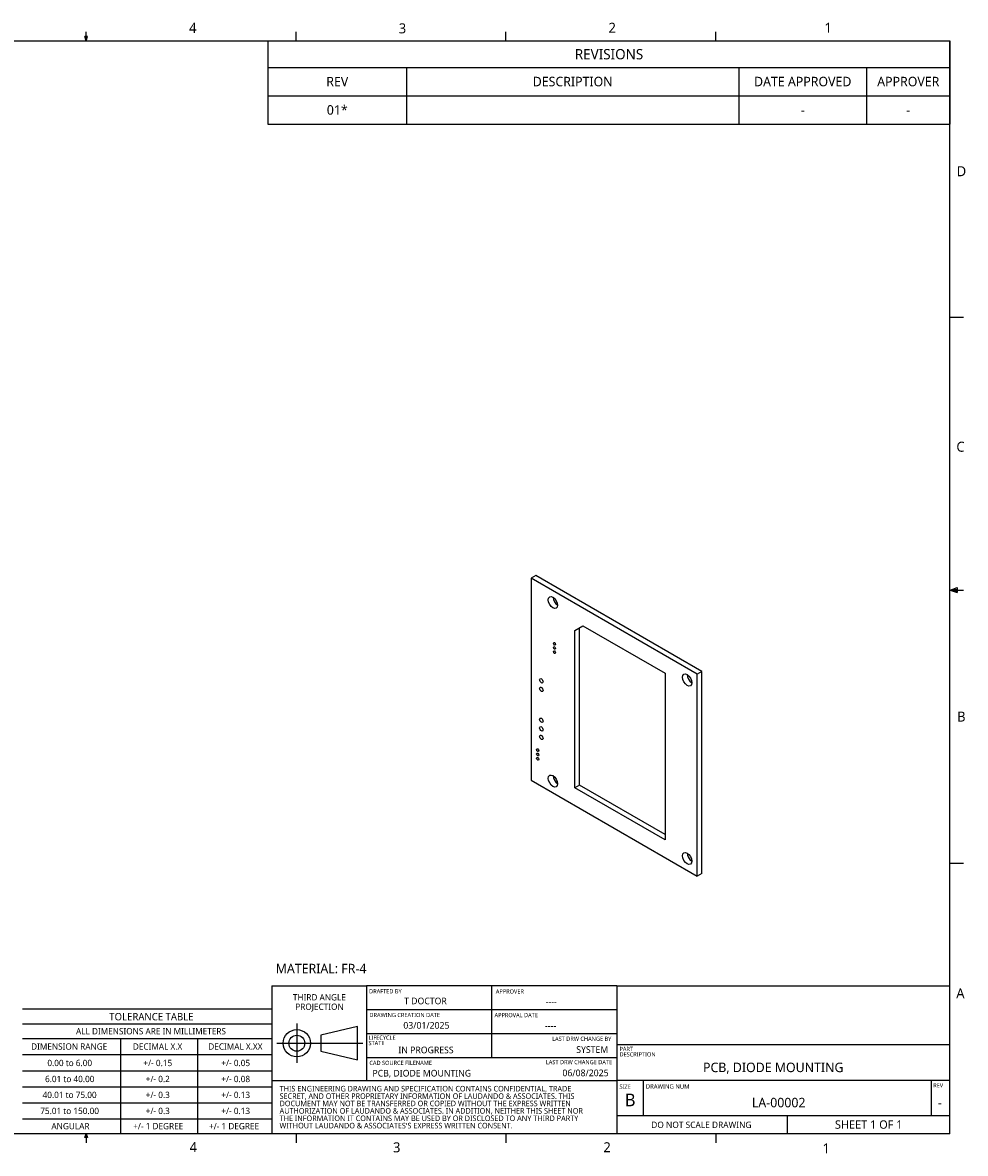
# Model space of a CAD drawing. Extents: x 0.3 to 17, y 0.1 to 10.9.
# Tile 2 of 2: x 8 to 17, y 0.1 to 10.9. Entities that reach past the tile are written whole.
import ezdxf

# ---------------------------------------------------------------- set-up
doc = ezdxf.new("R2010")
doc.units = 0
doc.header["$LTSCALE"] = 0.5
doc.header["$MEASUREMENT"] = 0
for name, color, linetype in [('ANNOTATION_TEXT', 7, 'CONTINUOUS'), ('BORDER_FRAME', 7, 'CONTINUOUS'), ('TABLES', 7, 'CONTINUOUS'), ('TITLE_BLOCK', 7, 'CONTINUOUS'), ('VISIBLE', 7, 'CONTINUOUS')]:
    doc.layers.add(name, color=color, linetype=linetype)
doc.styles.add('ONSHAPE-CUSTOM-STYLE-NOTE0', font='NotoSans-Regular.ttf')
doc.styles.add('ONSHAPE-CUSTOM-STYLE-NOTE1', font='NotoSans-Regular.ttf')
doc.styles.add('ONSHAPE-CUSTOM-STYLE-NOTE2', font='NotoSans-Regular.ttf')
doc.styles.add('ONSHAPE-CUSTOM-STYLE-NOTE3', font='NotoSans-Regular.ttf')
doc.styles.add('ONSHAPE-CUSTOM-STYLE-NOTE4', font='NotoSans-Regular.ttf')
doc.styles.add('ONSHAPE-CUSTOM-STYLE-NOTE5', font='NotoSans-Regular.ttf')
doc.styles.add('ONSHAPE-CUSTOM-STYLE-NOTE6', font='NotoSans-Regular.ttf')
doc.styles.add('ONSHAPE-CUSTOM-STYLE-NOTE7', font='NotoSans-Regular.ttf')
doc.styles.add('ONSHAPE-CUSTOM-STYLE-NOTE_', font='NotoSans-Regular.ttf')
doc.styles.add('ONSHAPE-STANDARD', font='NotoSans-Regular.ttf')
doc.styles.add('ONSHAPE-STANDARD-NOTESTYLE', font='Noto Sans', dxfattribs={"height": 0.090551})
doc.styles.add('ONSHAPE-STANDARD-REVISION0', font='Noto Sans')
doc.styles.add('ONSHAPE-STANDARD-REVISION1', font='Noto Sans')
doc.styles.add('ONSHAPE-STANDARD-REVISIONT', font='Noto Sans')

# ---------------------------------------------------------------- blocks, each defined once
blk = doc.blocks.new('*T1')
at = {"layer": 'TABLES', "color": 0, "linetype": 'BYBLOCK'}
for p, q in [((0, 0), (6.513, 0)), ((0, 0), (0, -0.794)), ((6.513, 0), (6.513, -0.794)), ((0, -0.253), (6.513, -0.253)), ((1.324, -0.253), (1.324, -0.794)), ((4.496, -0.253), (4.496, -0.794)), ((5.717, -0.253), (5.717, -0.794)), ((0, -0.523), (6.513, -0.523)), ((0, -0.794), (6.513, -0.794))]:
    blk.add_line(p, q, dxfattribs=at)
at = {"layer": 'TABLES', "color": 0, "attachment_point": 5}
for s, insert, char_height, width, style in [('{REVISIONS}', (3.257, -0.127), 0.09843, 6.39514, 'ONSHAPE-STANDARD-REVISIONT'), ('REV', (0.662, -0.388), 0.0906, 1.20615, 'ONSHAPE-STANDARD-REVISION0'), ('DESCRIPTION', (2.91, -0.388), 0.09055, 3.05356, 'ONSHAPE-STANDARD-REVISION0'), ('DATE APPROVED', (5.107, -0.388), 0.09055, 1.10321, 'ONSHAPE-STANDARD-REVISION0'), ('APPROVER', (6.115, -0.388), 0.0906, 0.67789, 'ONSHAPE-STANDARD-REVISION0'), ('{01*}', (0.662, -0.659), 0.0906, 1.20615, 'ONSHAPE-STANDARD-REVISION1'), ('{-}', (5.107, -0.659), 0.0906, 1.10321, 'ONSHAPE-STANDARD-REVISION1'), ('{-}', (6.115, -0.659), 0.0906, 0.67789, 'ONSHAPE-STANDARD-REVISION1')]:
    blk.add_mtext(s, dxfattribs=dict(at, insert=insert, char_height=char_height, width=width, style=style))

msp = doc.modelspace()

# ---------------------------------------------------------------- linework, layer by layer
at = {"layer": 'BORDER_FRAME'}
for p, q in [((8.598, 10.717), (8.598, 10.803)), ((10.602, 10.717), (10.602, 10.803)), ((12.606, 10.717), (12.606, 10.803)), ((14.609, 10.717), (14.609, 10.803)), ((0.393, 10.717), (16.846, 10.717)), ((8.611, 10.759), (8.585, 10.759)), ((8.598, 10.717), (8.585, 10.759)), ((8.591, 10.759), (8.598, 10.717)), ((8.603, 10.759), (8.598, 10.717)), ((8.598, 10.717), (8.611, 10.759)), ((16.846, 0.282), (16.846, 10.717)), ((16.847, 8.081), (16.974, 8.081)), ((16.847, 5.473), (16.915, 5.498)), ((16.847, 5.473), (16.915, 5.482)), ((16.847, 5.473), (16.915, 5.463)), ((16.847, 5.473), (16.915, 5.45)), ((16.847, 5.473), (16.974, 5.473)), ((16.915, 5.498), (16.915, 5.45)), ((16.847, 2.865), (16.974, 2.865)), ((16.846, 0.282), (0.393, 0.282)), ((8.585, 0.247), (8.598, 0.282)), ((8.611, 0.247), (8.585, 0.247)), ((8.598, 0.282), (8.611, 0.247)), ((8.598, 0.282), (8.598, 0.196)), ((10.602, 0.282), (10.602, 0.196)), ((12.606, 0.282), (12.606, 0.196)), ((14.609, 0.279), (14.609, 0.196))]:
    msp.add_line(p, q, dxfattribs=at)
at = {"layer": 'TITLE_BLOCK', "linetype": 'CONTINUOUS'}
for p, q in [((10.369, 1.695), (10.369, 0.789)), ((11.274, 1.695), (11.274, 0.79)), ((13.666, 1.695), (16.846, 1.694)), ((13.666, 1.695), (13.666, 0.789)), ((10.369, 0.79), (10.369, 0.282)), ((13.666, 0.79), (13.666, 0.283))]:
    msp.add_line(p, q, dxfattribs=at)
at = {"layer": 'TITLE_BLOCK'}
for p, q in [((10.369, 1.695), (11.274, 1.695)), ((13.666, 1.695), (11.274, 1.695)), ((12.469, 1.695), (12.469, 1.007)), ((7.99, 1.474), (10.369, 1.474)), ((13.663, 1.465), (11.274, 1.465)), ((7.99, 1.331), (10.369, 1.331)), ((10.609, 1.334), (10.609, 0.958)), ((11.187, 1.305), (10.839, 1.222)), ((11.187, 0.987), (11.187, 1.305)), ((10.369, 1.188), (7.99, 1.188)), ((8.924, 1.188), (8.924, 0.282)), ((9.66, 1.188), (9.66, 0.282)), ((10.839, 1.222), (10.839, 1.07)), ((13.663, 1.236), (11.274, 1.236)), ((10.419, 1.146), (11.24, 1.146)), ((10.839, 1.146), (11.187, 1.146)), ((13.666, 1.134), (16.846, 1.133)), ((10.369, 1.035), (7.99, 1.035)), ((10.839, 1.07), (11.187, 0.987)), ((13.663, 1.007), (11.274, 1.007)), ((10.369, 0.881), (7.99, 0.881)), ((10.369, 0.79), (13.666, 0.79)), ((16.846, 0.79), (13.666, 0.79)), ((13.918, 0.454), (13.918, 0.79)), ((16.668, 0.79), (16.668, 0.456)), ((10.369, 0.728), (7.99, 0.728)), ((10.369, 0.575), (7.99, 0.575)), ((16.846, 0.454), (13.666, 0.454)), ((15.292, 0.454), (15.292, 0.282)), ((10.369, 0.422), (7.99, 0.422))]:
    msp.add_line(p, q, dxfattribs=at)
for radius in [0.13, 0.0761]:
    msp.add_circle((10.609, 1.146), radius, dxfattribs=at)
at = {"layer": 'VISIBLE'}
for p, q in [((12.891, 5.613), (12.847, 5.587)), ((14.433, 4.671), (12.847, 5.587)), ((12.847, 5.587), (12.847, 3.658)), ((14.478, 4.697), (12.891, 5.613)), ((13.264, 5.089), (13.341, 5.133)), ((13.264, 3.586), (13.264, 5.089)), ((13.309, 3.612), (13.309, 5.114)), ((13.341, 5.133), (14.127, 4.679)), ((14.127, 4.679), (14.127, 3.088)), ((14.478, 4.697), (14.433, 4.671)), ((14.433, 2.742), (14.433, 4.671)), ((14.478, 2.768), (14.478, 4.697)), ((12.847, 3.658), (14.433, 2.742)), ((13.309, 3.612), (13.264, 3.586)), ((14.127, 3.088), (13.264, 3.586)), ((14.127, 3.139), (13.309, 3.612)), ((14.478, 2.768), (14.433, 2.742))]:
    msp.add_line(p, q, dxfattribs=at)
for centre, major_axis in [((13.055, 5.354), (0.0315, -0.0546)), ((13.069, 4.961), (0.0074, -0.0128)), ((13.069, 4.921), (0.0074, -0.0128)), ((13.069, 4.88), (0.0074, -0.0128)), ((14.336, 4.615), (0.0315, -0.0546)), ((12.944, 4.607), (0.0117, -0.0203)), ((12.944, 4.525), (0.0117, -0.0203)), ((12.944, 4.23), (0.0117, -0.0203)), ((12.944, 4.148), (0.0117, -0.0203)), ((12.944, 4.067), (0.0117, -0.0203)), ((12.909, 3.944), (0.0074, -0.0128)), ((12.909, 3.903), (0.0074, -0.0128)), ((12.909, 3.863), (0.0074, -0.0128)), ((13.055, 3.65), (0.0315, -0.0546)), ((14.336, 2.911), (0.0315, -0.0546))]:
    msp.add_ellipse(centre, major_axis=major_axis, ratio=0.57735, dxfattribs=at)
for centre in [(13.1, 5.38), (14.38, 4.64), (13.1, 3.676), (14.38, 2.937)]:
    msp.add_ellipse(centre, major_axis=(0.0315, -0.0546), ratio=0.57735, start_param=3.926991, end_param=5.497787, dxfattribs=at)

# ---------------------------------------------------------------- block references
at = {"layer": 'TABLES'}
msp.add_blockref('*T1', (10.333, 10.717), dxfattribs=at)

# ---------------------------------------------------------------- texts
at = {"layer": 'ANNOTATION_TEXT', "insert": (10.407, 1.905), "char_height": 0.09055, "width": 5.31805, "attachment_point": 1, "style": 'ONSHAPE-STANDARD-NOTESTYLE'}
msp.add_mtext('MATERIAL: FR-4 ', dxfattribs=at)
at = {"layer": 'BORDER_FRAME', "char_height": 0.0954, "attachment_point": 1, "style": 'ONSHAPE-STANDARD'}
for s, insert in [('4', (9.58, 10.89)), ('3', (11.582, 10.885)), ('2', (13.585, 10.891)), ('1', (15.647, 10.891)), ('D', (16.91, 9.521)), ('C', (16.907, 6.89)), ('B', (16.914, 4.313)), ('A', (16.906, 1.671)), ('4', (9.585, 0.202)), ('3', (11.527, 0.2)), ('2', (13.536, 0.201)), ('1', (15.628, 0.19))]:
    msp.add_mtext(s, dxfattribs=dict(at, insert=insert))
at = {"layer": 'TITLE_BLOCK'}
for s, insert, char_height, attachment_point, style in [('DRAFTED BY', (11.299, 1.663), 0.0401, 1, 'ONSHAPE-STANDARD'), ('APPROVER', (12.509, 1.661), 0.0401, 1, 'ONSHAPE-STANDARD'), ('THIRD ANGLE', (10.824, 1.615), 0.0601, 2, 'ONSHAPE-STANDARD'), ('PROJECTION', (10.825, 1.525), 0.0601, 2, 'ONSHAPE-STANDARD'), ('TOLERANCE TABLE', (9.22, 1.435), 0.07012, 2, 'ONSHAPE-STANDARD'), ('DRAWING CREATION DATE', (11.302, 1.436), 0.04007, 1, 'ONSHAPE-STANDARD'), ('APPROVAL DATE', (12.497, 1.435), 0.04007, 1, 'ONSHAPE-CUSTOM-STYLE-NOTE_'), ('ALL DIMENSIONS ARE IN MILLIMETERS', (9.216, 1.291), 0.0601, 2, 'ONSHAPE-STANDARD'), ('LIFECYCLE', (11.293, 1.22), 0.0401, 1, 'ONSHAPE-STANDARD'), ('DIMENSION RANGE', (8.435, 1.145), 0.0601, 2, 'ONSHAPE-STANDARD'), ('DECIMAL X.X', (9.279, 1.145), 0.0601, 2, 'ONSHAPE-STANDARD'), ('DECIMAL X.XX', (10.022, 1.145), 0.0601, 2, 'ONSHAPE-STANDARD'), ('STATE', (11.293, 1.168), 0.0401, 1, 'ONSHAPE-STANDARD'), ('PART', (13.69, 1.112), 0.0401, 1, 'ONSHAPE-STANDARD'), ('0.00 to 6.00', (8.44, 0.988), 0.0601, 2, 'ONSHAPE-STANDARD'), ('+/- 0.15', (9.281, 0.988), 0.0601, 2, 'ONSHAPE-STANDARD'), ('+/- 0.05', (10.025, 0.988), 0.0601, 2, 'ONSHAPE-STANDARD'), ('CAD SOURCE FILENAME', (11.302, 0.979), 0.04007, 1, 'ONSHAPE-STANDARD'), ('DESCRIPTION', (13.69, 1.06), 0.04007, 1, 'ONSHAPE-STANDARD'), ('6.01 to 40.00', (8.44, 0.835), 0.0601, 2, 'ONSHAPE-STANDARD'), ('+/- 0.2', (9.281, 0.835), 0.0601, 2, 'ONSHAPE-STANDARD'), ('+/- 0.08', (10.025, 0.835), 0.0601, 2, 'ONSHAPE-STANDARD'), ('DRAWING NUM', (13.941, 0.755), 0.0424, 1, 'ONSHAPE-STANDARD'), ('REV', (16.686, 0.764), 0.0401, 1, 'ONSHAPE-STANDARD'), ('40.01 to 75.00', (8.439, 0.683), 0.0601, 2, 'ONSHAPE-STANDARD'), ('+/- 0.3', (9.281, 0.683), 0.0601, 2, 'ONSHAPE-STANDARD'), ('+/- 0.13', (10.025, 0.683), 0.0601, 2, 'ONSHAPE-STANDARD'), ('THIS ENGINEERING DRAWING AND SPECIFICATION CONTAINS CONFIDENTIAL, TRADE', (10.444, 0.739), 0.05301, 1, 'ONSHAPE-STANDARD'), ('SECRET, AND OTHER PROPRIETARY INFORMATION OF LAUDANDO & ASSOCIATES. THIS', (10.444, 0.668), 0.05301, 1, 'ONSHAPE-STANDARD'), ('SIZE', (13.69, 0.752), 0.0401, 1, 'ONSHAPE-STANDARD'), ('B', (13.792, 0.665), 0.12, 2, 'ONSHAPE-STANDARD'), ('DOCUMENT MAY NOT BE TRANSFERRED OR COPIED WITHOUT THE EXPRESS WRITTEN', (10.444, 0.598), 0.05301, 1, 'ONSHAPE-STANDARD'), ('75.01 to 150.00', (8.439, 0.53), 0.0601, 2, 'ONSHAPE-STANDARD'), ('+/- 0.3', (9.281, 0.53), 0.0601, 2, 'ONSHAPE-STANDARD'), ('+/- 0.13', (10.025, 0.53), 0.0601, 2, 'ONSHAPE-STANDARD'), ('AUTHORIZATION OF LAUDANDO & ASSOCIATES. IN ADDITION, NEITHER THIS SHEET NOR', (10.444, 0.527), 0.05301, 1, 'ONSHAPE-STANDARD'), ('THE INFORMATION IT CONTAINS MAY BE USED BY OR DISCLOSED TO ANY THIRD PARTY', (10.444, 0.456), 0.05301, 1, 'ONSHAPE-STANDARD'), ('ANGULAR', (8.447, 0.385), 0.0601, 2, 'ONSHAPE-STANDARD'), ('+/- 1 DEGREE', (9.285, 0.385), 0.0601, 2, 'ONSHAPE-STANDARD'), ('+/- 1 DEGREE', (10.009, 0.385), 0.0601, 2, 'ONSHAPE-STANDARD'), ("WITHOUT LAUDANDO & ASSOCIATES'S EXPRESS WRITTEN CONSENT.", (10.444, 0.386), 0.05301, 1, 'ONSHAPE-STANDARD'), ('DO NOT SCALE DRAWING', (14.472, 0.398), 0.06106, 2, 'ONSHAPE-STANDARD')]:
    msp.add_mtext(s, dxfattribs=dict(at, insert=insert, char_height=char_height, attachment_point=attachment_point, style=style))
at = {"layer": 'TITLE_BLOCK', "attachment_point": 1}
for s, insert, char_height, width, style in [('{\\fNoto Sans|b0|i0|c0|p0;\\W6.94722;  }T DOCTOR', (11.334, 1.582), 0.06361, 1.07688, 'ONSHAPE-STANDARD'), ('{\\fNoto Sans|b0|i0|c0|p0;\\W7.09482;   }----', (12.526, 1.576), 0.06361, 1.09552, 'ONSHAPE-STANDARD'), ('{\\fNoto Sans|b0|i0|c0|p0;\\W6.51674;  }03/01/2025', (11.345, 1.349), 0.06361, 1.07255, 'ONSHAPE-STANDARD'), ('{\\fNoto Sans|b0|i0|c0|p0;\\W6.92877;   }----', (12.531, 1.346), 0.06361, 1.07255, 'ONSHAPE-CUSTOM-STYLE-NOTE0'), ('{\\fNoto Sans|b0|i0|c0|p0;\\W4.84526; }LAST DRW CHANGE BY', (12.981, 1.209), 0.04007, 0.66296, 'ONSHAPE-CUSTOM-STYLE-NOTE6'), ('{\\fNoto Sans|b0|i0|c0|p0;\\W5.50828;  }IN PROGRESS', (11.341, 1.114), 0.06361, 1.07255, 'ONSHAPE-CUSTOM-STYLE-NOTE1'), ('{\\fNoto Sans|b0|i0|c0|p0;\\W6.64324;  }SYSTEM', (12.991, 1.118), 0.06361, 0.62447, 'ONSHAPE-CUSTOM-STYLE-NOTE7'), ('LAST DRW CHANGE DATE', (12.987, 0.986), 0.04007, 0.66296, 'ONSHAPE-STANDARD'), ('PCB, DIODE MOUNTING', (11.331, 0.892), 0.06361, 1.70456, 'ONSHAPE-CUSTOM-STYLE-NOTE3'), ('{\\fNoto Sans|b0|i0|c0|p0;\\W6.83535; }06/08/2025', (12.998, 0.895), 0.06361, 0.62447, 'ONSHAPE-CUSTOM-STYLE-NOTE2'), ('{\\fNoto Sans|b0|i0|c0|p0;\\W8.34559;   }PCB, DIODE MOUNTING', (13.72, 0.961), 0.09055, 3.08325, 'ONSHAPE-CUSTOM-STYLE-NOTE5'), ('{\\fNoto Sans|b0|i0|c0|p0;\\W7.90907;    }LA-00002', (13.984, 0.625), 0.09055, 2.6308, 'ONSHAPE-CUSTOM-STYLE-NOTE4'), ('{\\fNoto Sans|b0|i0|c0|p0;\\W3.91256; }-', (16.609, 0.625), 0.09055, 0.2975, 'ONSHAPE-STANDARD'), ('{\\fNoto Sans|b0|i0|c0|p0;\\W7.13836;  }SHEET 1 OF 1', (15.36, 0.41), 0.08013, 1.50168, 'ONSHAPE-STANDARD')]:
    msp.add_mtext(s, dxfattribs=dict(at, insert=insert, char_height=char_height, width=width, style=style))

doc.saveas('drawing.dxf')
